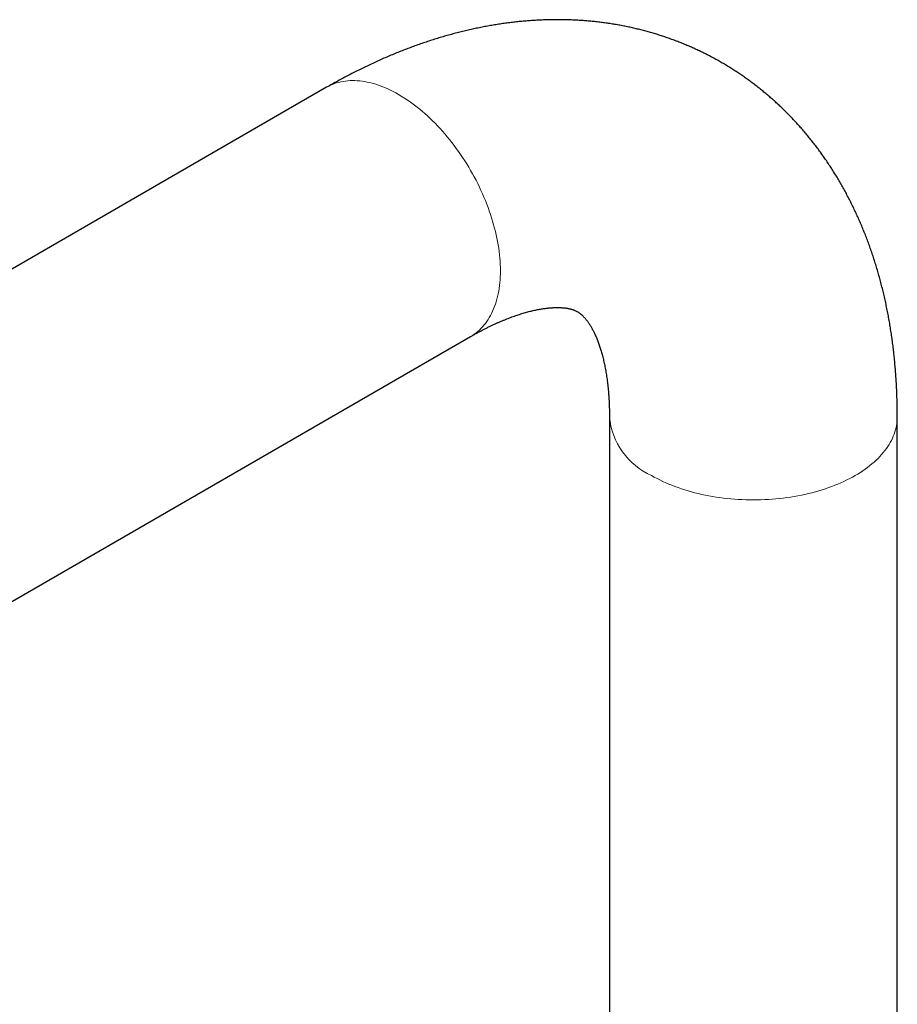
# Model space of a CAD drawing. Header units: millimetres. Extents: x 8 to 913, y 12 to 937.
# Tile 22 of 70: x 707 to 777, y 377 to 456. Entities that reach past the tile are written whole.
import ezdxf

# ---------------------------------------------------------------- set-up
doc = ezdxf.new("R2010")
doc.units = ezdxf.units.MM

msp = doc.modelspace()

# ---------------------------------------------------------------- linework, layer by layer
at = {"color": 7, "linetype": 'Continuous', "lineweight": 30}
for p, q in [((731.172, 450.589), (660.461, 409.768)), ((671.935, 389.892), (742.646, 430.713)), ((753.718, 424.317), (753.718, 338.58)), ((776.668, 338.58), (776.668, 424.317))]:
    msp.add_line(p, q, dxfattribs=at)
at = {"color": 252, "linetype": 'Continuous', "lineweight": 0, "flags": 128}
for points in [[(731.172, 450.589), (731.323, 450.672), (731.479, 450.748), (731.639, 450.818), (731.802, 450.88), (731.969, 450.936), (732.139, 450.984), (732.313, 451.026), (732.489, 451.06), (732.669, 451.087), (732.852, 451.107), (733.037, 451.12), (733.225, 451.126), (733.415, 451.124), (733.608, 451.116), (733.804, 451.1), (734.001, 451.077), (734.2, 451.047), (734.401, 451.009), (734.604, 450.965), (734.809, 450.914), (735.014, 450.855), (735.222, 450.79), (735.43, 450.717), (735.639, 450.638), (735.85, 450.552), (736.061, 450.459), (736.272, 450.359), (736.484, 450.253), (736.696, 450.14), (736.909, 450.02), (737.121, 449.895), (737.333, 449.762), (737.545, 449.624), (737.757, 449.48), (737.968, 449.329), (738.178, 449.172), (738.387, 449.01), (738.596, 448.842), (738.803, 448.668), (739.009, 448.489), (739.213, 448.304), (739.416, 448.114), (739.617, 447.919), (739.816, 447.719), (740.014, 447.515), (740.209, 447.305), (740.402, 447.091), (740.592, 446.873), (740.78, 446.65), (740.966, 446.423), (741.148, 446.192), (741.328, 445.958), (741.505, 445.719), (741.678, 445.478), (741.848, 445.233), (742.015, 444.985), (742.178, 444.733), (742.338, 444.479), (742.494, 444.223), (742.646, 443.964), (742.794, 443.703), (742.939, 443.439), (743.079, 443.174), (743.214, 442.907), (743.346, 442.638), (743.473, 442.369), (743.596, 442.097), (743.714, 441.825), (743.827, 441.552), (743.936, 441.279), (744.039, 441.005), (744.138, 440.731), (744.232, 440.457), (744.321, 440.183), (744.405, 439.909), (744.484, 439.635), (744.557, 439.363), (744.626, 439.091), (744.689, 438.821), (744.746, 438.551), (744.799, 438.283), (744.845, 438.017), (744.887, 437.752), (744.923, 437.49), (744.953, 437.23), (744.978, 436.972), (744.998, 436.716), (745.012, 436.463), (745.02, 436.213), (745.023, 435.967), (745.02, 435.723), (745.012, 435.483), (744.998, 435.246), (744.978, 435.013), (744.953, 434.784), (744.923, 434.558), (744.887, 434.337), (744.845, 434.121), (744.799, 433.909), (744.746, 433.701), (744.689, 433.498), (744.626, 433.3), (744.557, 433.107), (744.484, 432.92), (744.405, 432.737), (744.321, 432.56), (744.232, 432.389), (744.138, 432.223), (744.039, 432.063), (743.936, 431.909), (743.827, 431.761), (743.714, 431.619), (743.596, 431.483), (743.473, 431.354), (743.346, 431.231), (743.214, 431.114), (743.079, 431.004), (742.939, 430.9), (742.794, 430.803), (742.646, 430.713), (742.646, 430.713)], [(776.668, 424.317), (776.664, 424.144), (776.652, 423.97), (776.633, 423.797), (776.605, 423.625), (776.57, 423.453), (776.527, 423.281), (776.476, 423.11), (776.417, 422.94), (776.351, 422.771), (776.277, 422.603), (776.195, 422.436), (776.106, 422.27), (776.01, 422.106), (775.906, 421.943), (775.794, 421.782), (775.676, 421.623), (775.55, 421.465), (775.417, 421.31), (775.277, 421.156), (775.131, 421.005), (774.977, 420.856), (774.817, 420.709), (774.65, 420.565), (774.476, 420.423), (774.297, 420.285), (774.111, 420.148), (773.919, 420.015), (773.721, 419.885), (773.517, 419.757), (773.307, 419.633), (773.092, 419.512), (772.871, 419.394), (772.645, 419.28), (772.414, 419.169), (772.178, 419.062), (771.938, 418.958), (771.692, 418.858), (771.443, 418.762), (771.189, 418.669), (770.93, 418.58), (770.668, 418.496), (770.402, 418.415), (770.133, 418.338), (769.86, 418.266), (769.584, 418.197), (769.305, 418.133), (769.023, 418.073), (768.739, 418.017), (768.452, 417.966), (768.163, 417.919), (767.872, 417.876), (767.579, 417.838), (767.284, 417.804), (766.988, 417.774), (766.691, 417.749), (766.392, 417.729), (766.093, 417.713), (765.793, 417.702), (765.493, 417.695), (765.193, 417.693), (764.893, 417.695), (764.592, 417.702), (764.293, 417.713), (763.993, 417.729), (763.695, 417.749), (763.398, 417.774), (763.102, 417.804), (762.807, 417.838), (762.514, 417.876), (762.223, 417.919), (761.934, 417.966), (761.647, 418.017), (761.362, 418.073), (761.081, 418.133), (760.802, 418.197), (760.526, 418.266), (760.253, 418.338), (759.983, 418.415), (759.718, 418.496), (759.455, 418.58), (759.197, 418.669), (758.943, 418.762), (758.693, 418.858), (758.448, 418.958), (758.207, 419.062), (757.971, 419.169), (757.741, 419.28), (757.515, 419.394), (757.294, 419.512), (757.079, 419.633)]]:
    msp.add_lwpolyline(points, dxfattribs=at)
at = {"color": 252, "linetype": 'Continuous', "lineweight": 0}
msp.add_arc((759.401, 424.846), 5.707, 185.28357, 245.99496, dxfattribs=at)
at = {"color": 7, "linetype": 'Continuous', "lineweight": 30}
for points, knots in [([(776.668, 424.317), (776.668, 424.411), (776.667, 424.674), (776.662, 425.106), (776.652, 425.613), (776.635, 426.119), (776.614, 426.622), (776.587, 427.123), (776.554, 427.622), (776.516, 428.119), (776.473, 428.613), (776.425, 429.105), (776.371, 429.595), (776.311, 430.082), (776.246, 430.566), (776.176, 431.047), (776.1, 431.526), (776.019, 432.001), (775.932, 432.474), (775.84, 432.943), (775.743, 433.409), (775.64, 433.872), (775.532, 434.331), (775.418, 434.787), (775.3, 435.239), (775.176, 435.687), (775.046, 436.132), (774.912, 436.572), (774.772, 437.009), (774.627, 437.442), (774.478, 437.871), (774.323, 438.295), (774.163, 438.715), (773.998, 439.132), (773.828, 439.543), (773.653, 439.951), (773.473, 440.354), (773.289, 440.752), (773.099, 441.146), (772.905, 441.535), (772.707, 441.92), (772.503, 442.3), (772.295, 442.676), (772.083, 443.046), (771.866, 443.412), (771.644, 443.773), (771.418, 444.13), (771.188, 444.481), (770.953, 444.828), (770.714, 445.17), (770.471, 445.507), (770.224, 445.839), (769.973, 446.166), (769.717, 446.488), (769.457, 446.805), (769.194, 447.117), (768.926, 447.424), (768.654, 447.726), (768.379, 448.023), (768.1, 448.315), (767.816, 448.601), (767.53, 448.883), (767.239, 449.159), (766.945, 449.431), (766.647, 449.697), (766.345, 449.957), (766.04, 450.213), (765.732, 450.463), (765.42, 450.708), (765.104, 450.948), (764.785, 451.183), (764.463, 451.412), (764.138, 451.636), (763.809, 451.854), (763.477, 452.067), (763.142, 452.275), (762.803, 452.477), (762.462, 452.674), (762.118, 452.865), (761.77, 453.051), (761.42, 453.232), (761.067, 453.406), (760.711, 453.576), (760.352, 453.739), (759.99, 453.897), (759.626, 454.05), (759.259, 454.197), (758.889, 454.338), (758.516, 454.474), (758.141, 454.603), (757.764, 454.728), (757.384, 454.846), (757.001, 454.959), (756.616, 455.065), (756.229, 455.167), (755.839, 455.262), (755.447, 455.351), (755.053, 455.435), (754.656, 455.513), (754.257, 455.585), (753.856, 455.651), (753.453, 455.711), (753.048, 455.765), (752.64, 455.813), (752.231, 455.855), (751.819, 455.891), (751.406, 455.921), (750.991, 455.945), (750.574, 455.963), (750.154, 455.974), (749.734, 455.98), (749.311, 455.98), (748.887, 455.973), (748.461, 455.96), (748.033, 455.941), (747.603, 455.916), (747.173, 455.884), (746.74, 455.847), (746.306, 455.802), (745.871, 455.752), (745.435, 455.695), (744.997, 455.633), (744.558, 455.563), (744.117, 455.488), (743.676, 455.406), (743.233, 455.317), (742.79, 455.223), (742.346, 455.122), (741.901, 455.014), (741.455, 454.901), (741.008, 454.781), (740.561, 454.654), (740.113, 454.522), (739.665, 454.383), (739.216, 454.237), (738.767, 454.086), (738.318, 453.928), (737.869, 453.764), (737.42, 453.594), (736.971, 453.418), (736.522, 453.236), (736.073, 453.048), (735.624, 452.853), (735.176, 452.653), (734.728, 452.447), (734.281, 452.235), (733.835, 452.017), (733.389, 451.793), (732.944, 451.564), (732.499, 451.329), (732.056, 451.088), (731.613, 450.842), (731.319, 450.673), (731.172, 450.589)], [0, 0, 0, 0, 0.003951, 0.011142, 0.018333, 0.025521, 0.032707, 0.039889, 0.047066, 0.054239, 0.061405, 0.068565, 0.075718, 0.082862, 0.089997, 0.097122, 0.104236, 0.111339, 0.118429, 0.125506, 0.132568, 0.139615, 0.146647, 0.153662, 0.16066, 0.167639, 0.1746, 0.181541, 0.188462, 0.195363, 0.202242, 0.2091, 0.215936, 0.222749, 0.22954, 0.236308, 0.243053, 0.249775, 0.256473, 0.263148, 0.2698, 0.276429, 0.283035, 0.289617, 0.296178, 0.302715, 0.309231, 0.315725, 0.322198, 0.32865, 0.335081, 0.341493, 0.347885, 0.354258, 0.360614, 0.366951, 0.373272, 0.379576, 0.385864, 0.392137, 0.398396, 0.404642, 0.410874, 0.417095, 0.423303, 0.429501, 0.435689, 0.441868, 0.448038, 0.454201, 0.460357, 0.466506, 0.47265, 0.47879, 0.484926, 0.491058, 0.497189, 0.503318, 0.509446, 0.515574, 0.521703, 0.527833, 0.533965, 0.540101, 0.54624, 0.552384, 0.558533, 0.564688, 0.57085, 0.57702, 0.583198, 0.589385, 0.595582, 0.60179, 0.608009, 0.614241, 0.620485, 0.626743, 0.633015, 0.639302, 0.645604, 0.651923, 0.658258, 0.664611, 0.670983, 0.677372, 0.683781, 0.69021, 0.696658, 0.703128, 0.709618, 0.71613, 0.722663, 0.729219, 0.735796, 0.742396, 0.749019, 0.755665, 0.762333, 0.769025, 0.775739, 0.782475, 0.789235, 0.796017, 0.802821, 0.809646, 0.816494, 0.823362, 0.830251, 0.83716, 0.844089, 0.851036, 0.858002, 0.864985, 0.871986, 0.879003, 0.886035, 0.893081, 0.900142, 0.907215, 0.914301, 0.921398, 0.928506, 0.935624, 0.94275, 0.949884, 0.957026, 0.964175, 0.971329, 0.978488, 0.985652, 0.992819, 1, 1, 1, 1]), ([(742.646, 430.713), (742.689, 430.738), (742.814, 430.809), (743.019, 430.925), (743.26, 431.057), (743.499, 431.184), (743.736, 431.307), (743.969, 431.425), (744.201, 431.539), (744.429, 431.647), (744.655, 431.751), (744.878, 431.851), (745.098, 431.946), (745.314, 432.036), (745.528, 432.123), (745.738, 432.204), (745.946, 432.281), (746.149, 432.354), (746.35, 432.423), (746.546, 432.488), (746.739, 432.548), (746.929, 432.605), (747.115, 432.657), (747.297, 432.706), (747.475, 432.751), (747.649, 432.792), (747.82, 432.829), (747.986, 432.863), (748.148, 432.894), (748.307, 432.921), (748.461, 432.945), (748.611, 432.965), (748.757, 432.983), (748.898, 432.998), (749.036, 433.009), (749.169, 433.018), (749.298, 433.025), (749.423, 433.029), (749.544, 433.03), (749.661, 433.029), (749.773, 433.026), (749.881, 433.021), (749.985, 433.014), (750.086, 433.004), (750.182, 432.994), (750.275, 432.981), (750.363, 432.967), (750.449, 432.951), (750.53, 432.933), (750.609, 432.915), (750.685, 432.894), (750.759, 432.872), (750.83, 432.848), (750.901, 432.822), (750.971, 432.793), (751.043, 432.761), (751.118, 432.723), (751.195, 432.679), (751.27, 432.632), (751.339, 432.584), (751.401, 432.537), (751.46, 432.489), (751.517, 432.439), (751.572, 432.388), (751.629, 432.332), (751.687, 432.271), (751.747, 432.205), (751.807, 432.135), (751.867, 432.062), (751.927, 431.985), (751.987, 431.903), (752.047, 431.818), (752.107, 431.728), (752.167, 431.633), (752.228, 431.534), (752.288, 431.43), (752.349, 431.322), (752.409, 431.208), (752.469, 431.09), (752.529, 430.967), (752.588, 430.838), (752.647, 430.705), (752.705, 430.567), (752.762, 430.423), (752.819, 430.275), (752.875, 430.121), (752.93, 429.962), (752.983, 429.799), (753.036, 429.629), (753.087, 429.455), (753.137, 429.276), (753.186, 429.091), (753.233, 428.901), (753.278, 428.706), (753.322, 428.506), (753.363, 428.301), (753.403, 428.091), (753.441, 427.876), (753.477, 427.655), (753.511, 427.43), (753.542, 427.2), (753.571, 426.965), (753.598, 426.725), (753.622, 426.48), (753.644, 426.231), (753.663, 425.977), (753.679, 425.718), (753.693, 425.455), (753.704, 425.187), (753.711, 424.915), (753.716, 424.643), (753.718, 424.443), (753.718, 424.335), (753.718, 424.317)], [0, 0, 0, 0, 0.004201, 0.012168, 0.020124, 0.028072, 0.036009, 0.043938, 0.051858, 0.059771, 0.067677, 0.075577, 0.083471, 0.091361, 0.099248, 0.107132, 0.115015, 0.122899, 0.130783, 0.138671, 0.146563, 0.154462, 0.162368, 0.170286, 0.178216, 0.186162, 0.194126, 0.202111, 0.21012, 0.218158, 0.226228, 0.234334, 0.242481, 0.250675, 0.25892, 0.267223, 0.275591, 0.284032, 0.292554, 0.301166, 0.30988, 0.318708, 0.327664, 0.336763, 0.346025, 0.355471, 0.365126, 0.375022, 0.385197, 0.395696, 0.406579, 0.417923, 0.429828, 0.442437, 0.455952, 0.470679, 0.487097, 0.505892, 0.52427, 0.540028, 0.554131, 0.567057, 0.579105, 0.590473, 0.6013, 0.612753, 0.623699, 0.634222, 0.644393, 0.65427, 0.663896, 0.673306, 0.682529, 0.691588, 0.700503, 0.709291, 0.717967, 0.726543, 0.73503, 0.743439, 0.751778, 0.760054, 0.768275, 0.776446, 0.784574, 0.792663, 0.800718, 0.808744, 0.816743, 0.82472, 0.832678, 0.84062, 0.848548, 0.856464, 0.864372, 0.872273, 0.880169, 0.888062, 0.895953, 0.903844, 0.911735, 0.919629, 0.927526, 0.935427, 0.943334, 0.951246, 0.959165, 0.967092, 0.975027, 0.982971, 0.990924, 0.998471, 1, 1, 1, 1])]:
    msp.add_open_spline(points, degree=3, knots=knots, dxfattribs=at)

doc.saveas('drawing.dxf')
